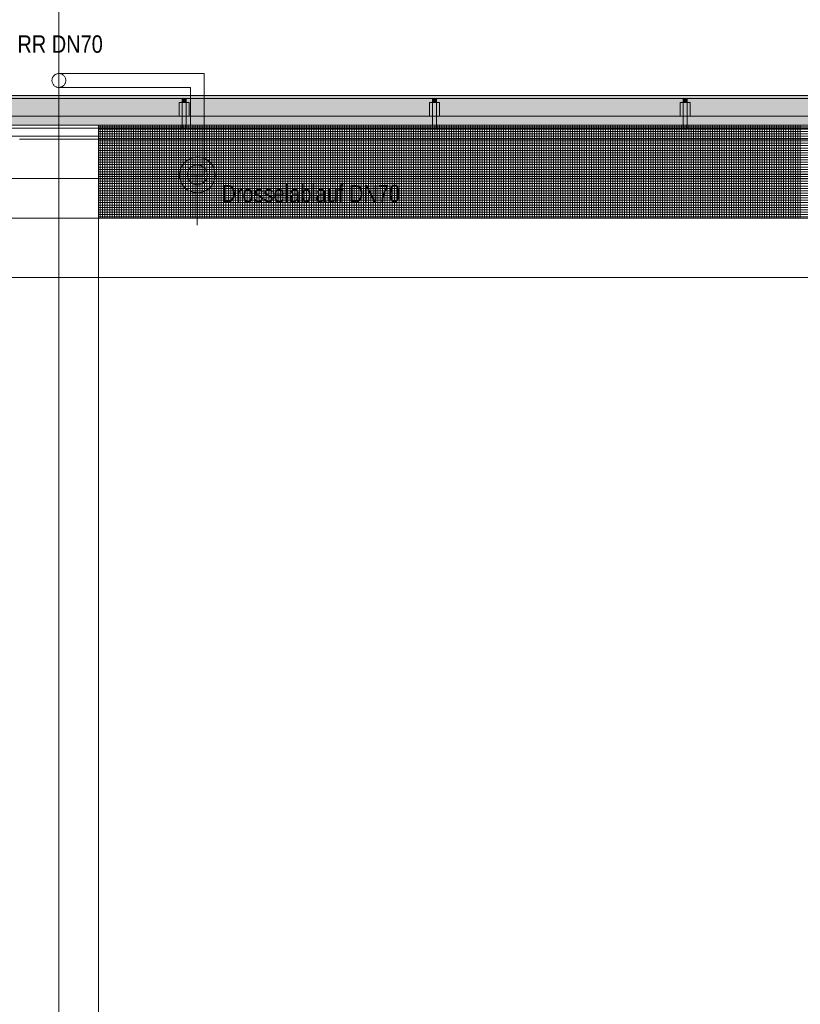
# Model space of a CAD drawing. Extents: x -720 to 300, y 62 to 1112.
# Tile 51 of 60: x -309 to -230, y 916 to 1016. Entities that reach past the tile are written whole.
import ezdxf
from ezdxf.lldxf.tags import DXFTag

# ---------------------------------------------------------------- set-up
doc = ezdxf.new("R2010")
doc.units = 0
doc.layers.get('0').update_dxf_attribs({"lineweight": 13})
for name, color, linetype, lineweight, true_color in [('30 -36 Dächer- 3 Dachbeläge', 9, 'Continuous', 15, 0x808080), ('30 -36 Dächer- 4 Dachbekleidungen', 9, 'Continuous', 9, 0x808080), ('40 -41 Abwasser_Wasser_Gas- 1 Abwasser + sanitäre Anlagen', 7, 'Continuous', 9, 0xff6633), ('60- 61 allgemeine Ausstattung- 4 Terrassen', 9, 'Continuous', 9, 0x808080), ('70 -72 Beschriftung- 1 Beschriftung allgemein', 7, 'Continuous', 9, 0xff6633)]:
    doc.layers.add(name, color=color, linetype=linetype, lineweight=lineweight, true_color=true_color)
doc.layers.add('40 -41 Abwasser_Wasser_Gas- 2 Wasser-1', color=7, linetype='Continuous', lineweight=15)
doc.layers.add('70 -71 Achsen- 1 Gebäudeachsen', color=7, linetype='STRICHPUNKT2-A06DN9U3MF', lineweight=18)
doc.styles.get("Standard").update_dxf_attribs({"font": 'ARIALN.TTF'})
tags = doc.linetypes.add('grob-A06DN9U4MF', pattern=[14, 3, -8, 3]).pattern_tags.tags
tags[8:9] = [DXFTag(74, 4), DXFTag(75, 0), DXFTag(340, '0'), DXFTag(46, 0.0), DXFTag(50, 0.0), DXFTag(44, 0.0), DXFTag(45, 0.0)]
tags[6:7] = [DXFTag(74, 4), DXFTag(75, 0), DXFTag(340, '0'), DXFTag(46, 0.0), DXFTag(50, 0.0), DXFTag(44, 0.0), DXFTag(45, 0.0)]
tags[4:5] = [DXFTag(74, 4), DXFTag(75, 0), DXFTag(340, '0'), DXFTag(46, 0.0), DXFTag(50, 0.0), DXFTag(44, 0.0), DXFTag(45, 0.0)]
tags = doc.linetypes.add('STRICHPUNKT2-A06DN9U3MF', pattern=[12.7, 6.35, -3.175, 0, -3.175]).pattern_tags.tags
tags[10:11] = [DXFTag(74, 4), DXFTag(75, 0), DXFTag(340, '0'), DXFTag(46, 0.0), DXFTag(50, 0.0), DXFTag(44, 0.0), DXFTag(45, 0.0)]
tags[8:9] = [DXFTag(74, 4), DXFTag(75, 0), DXFTag(340, '0'), DXFTag(46, 0.0), DXFTag(50, 0.0), DXFTag(44, 0.0), DXFTag(45, 0.0)]
tags[6:7] = [DXFTag(74, 4), DXFTag(75, 0), DXFTag(340, '0'), DXFTag(46, 0.0), DXFTag(50, 0.0), DXFTag(44, 0.0), DXFTag(45, 0.0)]
tags[4:5] = [DXFTag(74, 4), DXFTag(75, 0), DXFTag(340, '0'), DXFTag(46, 0.0), DXFTag(50, 0.0), DXFTag(44, 0.0), DXFTag(45, 0.0)]

# ---------------------------------------------------------------- blocks, each defined once
blk = doc.blocks.new('Referenz-A06DN9U5MF')
at = {"layer": '30 -36 Dächer- 3 Dachbeläge', "color": 0, "linetype": 'Continuous', "ltscale": 0.15}
for p, q in [((76.456, 1008.312), (-600.45, 1008.312)), ((-600.45, 1005.312), (76.456, 1005.312))]:
    blk.add_line(p, q, dxfattribs=at)
at = {"layer": '30 -36 Dächer- 3 Dachbeläge', "color": 0, "lineweight": 9}
for p, q in [((-292.383, 1007.612), (-292.383, 1008.012)), ((-291.983, 1007.612), (-292.383, 1007.612)), ((-291.983, 1008.012), (-291.983, 1007.612)), ((-267.05, 1007.612), (-267.05, 1008.012)), ((-266.65, 1007.612), (-267.05, 1007.612)), ((-266.65, 1008.012), (-266.65, 1007.612)), ((-241.717, 1007.612), (-241.717, 1008.012)), ((-241.317, 1007.612), (-241.717, 1007.612)), ((-241.317, 1008.012), (-241.317, 1007.612))]:
    blk.add_line(p, q, dxfattribs=at)
at = {"layer": '30 -36 Dächer- 3 Dachbeläge', "color": 0, "lineweight": 0}
for points in [[(-600.45, 1005.312), (-600.45, 1008.312), (76.456, 1006.984)], [(76.456, 1006.984), (-600.45, 1008.312), (76.456, 1008.312)], [(-292.383, 1007.612), (-291.983, 1007.612), (-292.383, 1008.012)], [(-292.383, 1008.012), (-291.983, 1007.612), (-291.983, 1008.012)], [(-267.05, 1007.612), (-266.65, 1007.612), (-267.05, 1008.012)], [(-267.05, 1008.012), (-266.65, 1007.612), (-266.65, 1008.012)], [(-241.717, 1007.612), (-241.317, 1007.612), (-241.717, 1008.012)], [(-241.717, 1008.012), (-241.317, 1007.612), (-241.317, 1008.012)], [(-600.45, 1005.312), (76.456, 1006.984), (76.456, 1005.312)]]:
    blk.add_solid(points, dxfattribs=at)
at = {"layer": '30 -36 Dächer- 4 Dachbekleidungen', "color": 0, "linetype": 'Continuous', "ltscale": 0.13}
for p, q in [((76.456, 1008.012), (-600.45, 1008.012)), ((-292.683, 1006.212), (-292.683, 1007.612)), ((-292.683, 1007.612), (-292.383, 1007.612)), ((-291.983, 1007.612), (-292.383, 1007.612)), ((-292.383, 1007.612), (-292.383, 1006.212)), ((-291.983, 1006.212), (-291.983, 1007.612)), ((-291.683, 1007.612), (-291.983, 1007.612)), ((-291.683, 1006.212), (-291.683, 1007.612)), ((-267.35, 1006.212), (-267.35, 1007.612)), ((-267.35, 1007.612), (-267.05, 1007.612)), ((-266.65, 1007.612), (-267.05, 1007.612)), ((-267.05, 1007.612), (-267.05, 1006.212)), ((-266.65, 1006.212), (-266.65, 1007.612)), ((-266.35, 1007.612), (-266.65, 1007.612)), ((-266.35, 1006.212), (-266.35, 1007.612)), ((-242.017, 1006.212), (-242.017, 1007.612)), ((-242.017, 1007.612), (-241.717, 1007.612)), ((-241.317, 1007.612), (-241.717, 1007.612)), ((-241.717, 1007.612), (-241.717, 1006.212)), ((-241.317, 1006.212), (-241.317, 1007.612)), ((-241.017, 1007.612), (-241.317, 1007.612)), ((-241.017, 1006.212), (-241.017, 1007.612)), ((-600.45, 1006.212), (76.456, 1006.212)), ((-292.383, 1005.012), (-292.383, 1006.212)), ((-291.983, 1006.212), (-291.983, 1005.012)), ((-267.05, 1005.012), (-267.05, 1006.212)), ((-266.65, 1006.212), (-266.65, 1005.012)), ((-241.717, 1005.012), (-241.717, 1006.212)), ((-241.317, 1006.212), (-241.317, 1005.012)), ((76.456, 1005.012), (-600.45, 1005.012)), ((-291.983, 1005.012), (-292.383, 1005.012)), ((-266.65, 1005.012), (-267.05, 1005.012)), ((-241.317, 1005.012), (-241.717, 1005.012)), ((-600.45, 1004.212), (76.456, 1004.212))]:
    blk.add_line(p, q, dxfattribs=at)
at = {"layer": '40 -41 Abwasser_Wasser_Gas- 1 Abwasser + sanitäre Anlagen', "color": 0, "linetype": 'grob-A06DN9U4MF', "ltscale": 0.13}
for p, q in [((-290.15, 1010.532), (-304.85, 1010.532)), ((-304.85, 1010.532), (-304.85, 1009.132)), ((-290.15, 1000.287), (-290.15, 1010.532)), ((-304.85, 1009.132), (-291.55, 1009.132)), ((-291.55, 1009.132), (-291.55, 1000.287)), ((-291.55, 1001.002), (-291.55, 1006.355)), ((-290.15, 1001.002), (-290.15, 1006.355)), ((-291.55, 1000.287), (-290.15, 1000.287)), ((-290.85, 995.199), (-290.85, 1000.287))]:
    blk.add_line(p, q, dxfattribs=at)
at = {"layer": '40 -41 Abwasser_Wasser_Gas- 1 Abwasser + sanitäre Anlagen', "color": 0, "linetype": 'Continuous', "lineweight": 5, "ltscale": 0.13}
for p, q in [((-290.85, 1000.287), (-290.866, 1000.227)), ((-290.866, 1000.227), (-290.834, 1000.227)), ((-290.834, 1000.227), (-290.85, 1000.287))]:
    blk.add_line(p, q, dxfattribs=at)
at = {"layer": '40 -41 Abwasser_Wasser_Gas- 1 Abwasser + sanitäre Anlagen', "color": 0, "lineweight": 0}
for points in [[(-290.85, 1000.287), (-290.866, 1000.227), (-290.85, 1000.227)], [(-290.85, 1000.287), (-290.85, 1000.227), (-290.834, 1000.227)]]:
    blk.add_solid(points, dxfattribs=at)
at = {"layer": '40 -41 Abwasser_Wasser_Gas- 2 Wasser-1', "color": 0, "linetype": 'Continuous', "ltscale": 0.15}
for p, q in [((-305.22, 1010.426), (-305.159, 1010.46)), ((-305.22, 1010.426), (-305.159, 1010.46)), ((-305.159, 1010.46), (-305.096, 1010.487)), ((-305.159, 1010.46), (-305.096, 1010.487)), ((-305.096, 1010.487), (-305.031, 1010.508)), ((-305.096, 1010.487), (-305.031, 1010.508)), ((-305.031, 1010.508), (-304.964, 1010.523)), ((-305.031, 1010.508), (-304.964, 1010.523)), ((-304.964, 1010.523), (-304.896, 1010.531)), ((-304.964, 1010.523), (-304.896, 1010.531)), ((-304.896, 1010.531), (-304.827, 1010.532)), ((-304.896, 1010.531), (-304.827, 1010.532)), ((-304.827, 1010.532), (-304.759, 1010.526)), ((-304.827, 1010.532), (-304.759, 1010.526)), ((-304.759, 1010.526), (-304.691, 1010.514)), ((-304.759, 1010.526), (-304.691, 1010.514)), ((-304.691, 1010.514), (-304.625, 1010.495)), ((-304.691, 1010.514), (-304.625, 1010.495)), ((-304.625, 1010.495), (-304.561, 1010.47)), ((-304.625, 1010.495), (-304.561, 1010.47)), ((-304.561, 1010.47), (-304.5, 1010.438)), ((-304.561, 1010.47), (-304.5, 1010.438)), ((-305.55, 1009.855), (-305.544, 1009.923)), ((-305.55, 1009.855), (-305.544, 1009.923)), ((-305.548, 1009.786), (-305.55, 1009.855)), ((-305.548, 1009.786), (-305.55, 1009.855)), ((-305.541, 1009.718), (-305.548, 1009.786)), ((-305.541, 1009.718), (-305.548, 1009.786)), ((-305.544, 1009.923), (-305.532, 1009.991)), ((-305.544, 1009.923), (-305.532, 1009.991)), ((-305.526, 1009.651), (-305.541, 1009.718)), ((-305.526, 1009.651), (-305.541, 1009.718)), ((-305.532, 1009.991), (-305.513, 1010.057)), ((-305.532, 1009.991), (-305.513, 1010.057)), ((-305.505, 1009.585), (-305.526, 1009.651)), ((-305.505, 1009.585), (-305.526, 1009.651)), ((-305.513, 1010.057), (-305.488, 1010.121)), ((-305.513, 1010.057), (-305.488, 1010.121)), ((-305.478, 1009.522), (-305.505, 1009.585)), ((-305.478, 1009.522), (-305.505, 1009.585)), ((-305.488, 1010.121), (-305.456, 1010.182)), ((-305.488, 1010.121), (-305.456, 1010.182)), ((-305.444, 1009.462), (-305.478, 1009.522)), ((-305.444, 1009.462), (-305.478, 1009.522)), ((-305.456, 1010.182), (-305.419, 1010.24)), ((-305.456, 1010.182), (-305.419, 1010.24)), ((-305.405, 1009.406), (-305.444, 1009.462)), ((-305.405, 1009.406), (-305.444, 1009.462)), ((-305.419, 1010.24), (-305.376, 1010.294)), ((-305.419, 1010.24), (-305.376, 1010.294)), ((-305.376, 1010.294), (-305.328, 1010.343)), ((-305.376, 1010.294), (-305.328, 1010.343)), ((-305.328, 1010.343), (-305.276, 1010.387)), ((-305.328, 1010.343), (-305.276, 1010.387)), ((-305.276, 1010.387), (-305.22, 1010.426)), ((-305.276, 1010.387), (-305.22, 1010.426)), ((-304.5, 1010.438), (-304.442, 1010.401)), ((-304.5, 1010.438), (-304.442, 1010.401)), ((-304.442, 1010.401), (-304.388, 1010.358)), ((-304.442, 1010.401), (-304.388, 1010.358)), ((-304.388, 1010.358), (-304.339, 1010.311)), ((-304.388, 1010.358), (-304.339, 1010.311)), ((-304.339, 1010.311), (-304.295, 1010.258)), ((-304.339, 1010.311), (-304.295, 1010.258)), ((-304.295, 1010.258), (-304.255, 1010.202)), ((-304.295, 1010.258), (-304.255, 1010.202)), ((-304.244, 1009.482), (-304.281, 1009.424)), ((-304.244, 1009.482), (-304.281, 1009.424)), ((-304.255, 1010.202), (-304.222, 1010.142)), ((-304.255, 1010.202), (-304.222, 1010.142)), ((-304.212, 1009.543), (-304.244, 1009.482)), ((-304.212, 1009.543), (-304.244, 1009.482)), ((-304.222, 1010.142), (-304.195, 1010.079)), ((-304.222, 1010.142), (-304.195, 1010.079)), ((-304.187, 1009.607), (-304.212, 1009.543)), ((-304.187, 1009.607), (-304.212, 1009.543)), ((-304.195, 1010.079), (-304.174, 1010.013)), ((-304.195, 1010.079), (-304.174, 1010.013)), ((-304.168, 1009.673), (-304.187, 1009.607)), ((-304.168, 1009.673), (-304.187, 1009.607)), ((-304.174, 1010.013), (-304.159, 1009.946)), ((-304.174, 1010.013), (-304.159, 1009.946)), ((-304.156, 1009.741), (-304.168, 1009.673)), ((-304.156, 1009.741), (-304.168, 1009.673)), ((-304.159, 1009.946), (-304.151, 1009.878)), ((-304.159, 1009.946), (-304.151, 1009.878)), ((-304.15, 1009.809), (-304.156, 1009.741)), ((-304.15, 1009.809), (-304.156, 1009.741)), ((-304.151, 1009.878), (-304.15, 1009.809)), ((-304.151, 1009.878), (-304.15, 1009.809)), ((-305.361, 1009.353), (-305.405, 1009.406)), ((-305.361, 1009.353), (-305.405, 1009.406)), ((-305.311, 1009.306), (-305.361, 1009.353)), ((-305.311, 1009.306), (-305.361, 1009.353)), ((-305.258, 1009.263), (-305.311, 1009.306)), ((-305.258, 1009.263), (-305.311, 1009.306)), ((-305.2, 1009.226), (-305.258, 1009.263)), ((-305.2, 1009.226), (-305.258, 1009.263)), ((-305.139, 1009.194), (-305.2, 1009.226)), ((-305.139, 1009.194), (-305.2, 1009.226)), ((-305.075, 1009.169), (-305.139, 1009.194)), ((-305.075, 1009.169), (-305.139, 1009.194)), ((-305.009, 1009.15), (-305.075, 1009.169)), ((-305.009, 1009.15), (-305.075, 1009.169)), ((-304.941, 1009.138), (-305.009, 1009.15)), ((-304.941, 1009.138), (-305.009, 1009.15)), ((-304.873, 1009.132), (-304.941, 1009.138)), ((-304.873, 1009.132), (-304.941, 1009.138)), ((-304.804, 1009.134), (-304.873, 1009.132)), ((-304.804, 1009.134), (-304.873, 1009.132)), ((-304.736, 1009.141), (-304.804, 1009.134)), ((-304.736, 1009.141), (-304.804, 1009.134)), ((-304.669, 1009.156), (-304.736, 1009.141)), ((-304.669, 1009.156), (-304.736, 1009.141)), ((-304.603, 1009.177), (-304.669, 1009.156)), ((-304.603, 1009.177), (-304.669, 1009.156)), ((-304.54, 1009.204), (-304.603, 1009.177)), ((-304.54, 1009.204), (-304.603, 1009.177)), ((-304.48, 1009.238), (-304.54, 1009.204)), ((-304.48, 1009.238), (-304.54, 1009.204)), ((-304.424, 1009.277), (-304.48, 1009.238)), ((-304.424, 1009.277), (-304.48, 1009.238)), ((-304.371, 1009.321), (-304.424, 1009.277)), ((-304.371, 1009.321), (-304.424, 1009.277)), ((-304.324, 1009.37), (-304.371, 1009.321)), ((-304.324, 1009.37), (-304.371, 1009.321)), ((-304.281, 1009.424), (-304.324, 1009.37)), ((-304.281, 1009.424), (-304.324, 1009.37)), ((-292.164, 1001.518), (-292.278, 1001.383)), ((-292.037, 1001.641), (-292.164, 1001.518)), ((-291.898, 1001.751), (-292.037, 1001.641)), ((-291.75, 1001.846), (-291.898, 1001.751)), ((-291.593, 1001.927), (-291.75, 1001.846)), ((-291.428, 1001.992), (-291.593, 1001.927)), ((-291.259, 1002.04), (-291.428, 1001.992)), ((-291.085, 1002.072), (-291.259, 1002.04)), ((-290.909, 1002.087), (-291.085, 1002.072)), ((-290.732, 1002.084), (-290.909, 1002.087)), ((-290.557, 1002.063), (-290.732, 1002.084)), ((-290.384, 1002.026), (-290.557, 1002.063)), ((-290.216, 1001.972), (-290.384, 1002.026)), ((-290.054, 1001.902), (-290.216, 1001.972)), ((-289.899, 1001.816), (-290.054, 1001.902)), ((-289.754, 1001.716), (-289.899, 1001.816)), ((-289.619, 1001.601), (-289.754, 1001.716)), ((-289.497, 1001.474), (-289.619, 1001.601)), ((-292.626, 1000.581), (-292.646, 1000.405)), ((-292.589, 1000.753), (-292.626, 1000.581)), ((-292.535, 1000.922), (-292.589, 1000.753)), ((-292.464, 1001.084), (-292.535, 1000.922)), ((-292.378, 1001.238), (-292.464, 1001.084)), ((-292.278, 1001.383), (-292.378, 1001.238)), ((-291.816, 1000.546), (-291.837, 1000.45)), ((-291.786, 1000.64), (-291.816, 1000.546)), ((-291.747, 1000.73), (-291.786, 1000.64)), ((-291.699, 1000.816), (-291.747, 1000.73)), ((-291.643, 1000.896), (-291.699, 1000.816)), ((-291.58, 1000.971), (-291.643, 1000.896)), ((-291.509, 1001.039), (-291.58, 1000.971)), ((-291.432, 1001.1), (-291.509, 1001.039)), ((-291.35, 1001.154), (-291.432, 1001.1)), ((-291.263, 1001.198), (-291.35, 1001.154)), ((-291.171, 1001.234), (-291.263, 1001.198)), ((-291.077, 1001.261), (-291.171, 1001.234)), ((-290.98, 1001.279), (-291.077, 1001.261)), ((-290.883, 1001.287), (-290.98, 1001.279)), ((-290.784, 1001.285), (-290.883, 1001.287)), ((-290.687, 1001.274), (-290.784, 1001.285)), ((-290.591, 1001.253), (-290.687, 1001.274)), ((-290.498, 1001.223), (-290.591, 1001.253)), ((-290.408, 1001.184), (-290.498, 1001.223)), ((-290.322, 1001.137), (-290.408, 1001.184)), ((-290.241, 1001.081), (-290.322, 1001.137)), ((-290.166, 1001.017), (-290.241, 1001.081)), ((-290.098, 1000.947), (-290.166, 1001.017)), ((-290.037, 1000.87), (-290.098, 1000.947)), ((-289.984, 1000.787), (-290.037, 1000.87)), ((-289.939, 1000.7), (-289.984, 1000.787)), ((-289.903, 1000.609), (-289.939, 1000.7)), ((-289.876, 1000.515), (-289.903, 1000.609)), ((-289.858, 1000.418), (-289.876, 1000.515)), ((-289.387, 1001.336), (-289.497, 1001.474)), ((-289.291, 1001.187), (-289.387, 1001.336)), ((-289.21, 1001.03), (-289.291, 1001.187)), ((-289.145, 1000.866), (-289.21, 1001.03)), ((-289.097, 1000.696), (-289.145, 1000.866)), ((-289.065, 1000.522), (-289.097, 1000.696)), ((-289.051, 1000.346), (-289.065, 1000.522)), ((-292.646, 1000.405), (-292.649, 1000.229)), ((-292.649, 1000.229), (-292.634, 1000.053)), ((-292.634, 1000.053), (-292.603, 999.879)), ((-292.603, 999.879), (-292.554, 999.709)), ((-292.554, 999.709), (-292.489, 999.545)), ((-292.489, 999.545), (-292.409, 999.387)), ((-291.848, 1000.353), (-291.849, 1000.255)), ((-291.849, 1000.255), (-291.841, 1000.157)), ((-291.837, 1000.45), (-291.848, 1000.353)), ((-291.841, 1000.157), (-291.824, 1000.06)), ((-291.824, 1000.06), (-291.797, 999.966)), ((-291.797, 999.966), (-291.761, 999.875)), ((-291.761, 999.875), (-291.716, 999.787)), ((-291.716, 999.787), (-291.663, 999.705)), ((-291.663, 999.705), (-291.602, 999.628)), ((-291.602, 999.628), (-291.533, 999.558)), ((-291.533, 999.558), (-291.459, 999.494)), ((-290.85, 1000.287), (-290.85, 996.448)), ((-290.267, 999.475), (-290.191, 999.536)), ((-290.191, 999.536), (-290.12, 999.604)), ((-290.12, 999.604), (-290.057, 999.679)), ((-290.057, 999.679), (-290.001, 999.759)), ((-290.001, 999.759), (-289.953, 999.845)), ((-289.953, 999.845), (-289.914, 999.935)), ((-289.914, 999.935), (-289.884, 1000.029)), ((-289.884, 1000.029), (-289.863, 1000.125)), ((-289.863, 1000.125), (-289.852, 1000.222)), ((-289.85, 1000.32), (-289.858, 1000.418)), ((-289.852, 1000.222), (-289.85, 1000.32)), ((-289.236, 999.491), (-289.165, 999.653)), ((-289.165, 999.653), (-289.111, 999.822)), ((-289.111, 999.822), (-289.074, 999.994)), ((-289.074, 999.994), (-289.054, 1000.17)), ((-289.054, 1000.17), (-289.051, 1000.346)), ((-292.409, 999.387), (-292.313, 999.239)), ((-292.313, 999.239), (-292.203, 999.101)), ((-292.203, 999.101), (-292.08, 998.974)), ((-292.08, 998.974), (-291.946, 998.859)), ((-291.946, 998.859), (-291.8, 998.759)), ((-291.8, 998.759), (-291.646, 998.673)), ((-291.646, 998.673), (-291.484, 998.603)), ((-291.484, 998.603), (-291.316, 998.549)), ((-291.459, 999.494), (-291.378, 999.438)), ((-291.378, 999.438), (-291.292, 999.391)), ((-291.316, 998.549), (-291.143, 998.512)), ((-291.292, 999.391), (-291.202, 999.352)), ((-291.202, 999.352), (-291.109, 999.322)), ((-291.143, 998.512), (-290.968, 998.491)), ((-291.109, 999.322), (-291.013, 999.301)), ((-291.013, 999.301), (-290.915, 999.29)), ((-290.915, 999.29), (-290.817, 999.288)), ((-290.817, 999.288), (-290.719, 999.296)), ((-290.719, 999.296), (-290.623, 999.314)), ((-290.623, 999.314), (-290.528, 999.341)), ((-290.615, 998.503), (-290.441, 998.535)), ((-290.528, 999.341), (-290.437, 999.377)), ((-290.441, 998.535), (-290.271, 998.583)), ((-290.437, 999.377), (-290.35, 999.421)), ((-290.35, 999.421), (-290.267, 999.475)), ((-290.271, 998.583), (-290.107, 998.648)), ((-290.107, 998.648), (-289.95, 998.729)), ((-289.95, 998.729), (-289.801, 998.824)), ((-289.801, 998.824), (-289.663, 998.934)), ((-289.663, 998.934), (-289.536, 999.057)), ((-289.536, 999.057), (-289.422, 999.192)), ((-289.422, 999.192), (-289.321, 999.337)), ((-289.321, 999.337), (-289.236, 999.491)), ((-290.968, 998.491), (-290.791, 998.488)), ((-290.791, 998.488), (-290.615, 998.503))]:
    blk.add_line(p, q, dxfattribs=at)
at = {"layer": '40 -41 Abwasser_Wasser_Gas- 2 Wasser-1', "color": 0, "linetype": 'Continuous', "lineweight": 9, "ltscale": 0.13}
for p, q in [((-596.91, 995.912), (76.456, 995.912)), ((76.456, 989.912), (-596.91, 989.912))]:
    blk.add_line(p, q, dxfattribs=at)
at = {"layer": '60- 61 allgemeine Ausstattung- 4 Terrassen', "color": 0}
for p, q in [((-300.85, 1005.312), (-156.85, 1005.312)), ((-300.85, 995.912), (-300.85, 1005.312)), ((-300.85, 1005.162), (-156.85, 1005.162)), ((-300.85, 1004.922), (-156.85, 1004.922)), ((-300.85, 1004.682), (-156.85, 1004.682)), ((-300.67, 995.912), (-300.67, 1005.312)), ((-300.43, 995.912), (-300.43, 1005.312)), ((-300.19, 995.912), (-300.19, 1005.312)), ((-299.95, 995.912), (-299.95, 1005.312)), ((-299.71, 995.912), (-299.71, 1005.312)), ((-299.47, 995.912), (-299.47, 1005.312)), ((-299.23, 995.912), (-299.23, 1005.312)), ((-298.99, 995.912), (-298.99, 1005.312)), ((-298.75, 995.912), (-298.75, 1005.312)), ((-298.51, 995.912), (-298.51, 1005.312)), ((-298.27, 995.912), (-298.27, 1005.312)), ((-298.03, 995.912), (-298.03, 1005.312)), ((-297.79, 995.912), (-297.79, 1005.312)), ((-297.55, 995.912), (-297.55, 1005.312)), ((-297.31, 995.912), (-297.31, 1005.312)), ((-297.07, 995.912), (-297.07, 1005.312)), ((-296.83, 995.912), (-296.83, 1005.312)), ((-296.59, 995.912), (-296.59, 1005.312)), ((-296.35, 995.912), (-296.35, 1005.312)), ((-296.11, 995.912), (-296.11, 1005.312)), ((-295.87, 995.912), (-295.87, 1005.312)), ((-295.63, 995.912), (-295.63, 1005.312)), ((-295.39, 995.912), (-295.39, 1005.312)), ((-295.15, 995.912), (-295.15, 1005.312)), ((-294.91, 995.912), (-294.91, 1005.312)), ((-294.67, 995.912), (-294.67, 1005.312)), ((-294.43, 995.912), (-294.43, 1005.312)), ((-294.19, 995.912), (-294.19, 1005.312)), ((-293.95, 995.912), (-293.95, 1005.312)), ((-293.71, 995.912), (-293.71, 1005.312)), ((-293.47, 995.912), (-293.47, 1005.312)), ((-293.23, 995.912), (-293.23, 1005.312)), ((-292.99, 995.912), (-292.99, 1005.312)), ((-292.75, 995.912), (-292.75, 1005.312)), ((-292.51, 995.912), (-292.51, 1005.312)), ((-292.27, 995.912), (-292.27, 1005.312)), ((-292.03, 995.912), (-292.03, 1005.312)), ((-291.79, 995.912), (-291.79, 1005.312)), ((-291.55, 995.912), (-291.55, 1005.312)), ((-291.31, 995.912), (-291.31, 1005.312)), ((-291.07, 995.912), (-291.07, 1005.312)), ((-290.83, 995.912), (-290.83, 1005.312)), ((-290.59, 995.912), (-290.59, 1005.312)), ((-290.35, 995.912), (-290.35, 1005.312)), ((-290.11, 995.912), (-290.11, 1005.312)), ((-289.87, 995.912), (-289.87, 1005.312)), ((-289.63, 995.912), (-289.63, 1005.312)), ((-289.39, 995.912), (-289.39, 1005.312)), ((-289.15, 995.912), (-289.15, 1005.312)), ((-288.91, 995.912), (-288.91, 1005.312)), ((-288.67, 995.912), (-288.67, 1005.312)), ((-288.43, 995.912), (-288.43, 1005.312)), ((-288.19, 995.912), (-288.19, 1005.312)), ((-287.95, 995.912), (-287.95, 1005.312)), ((-287.71, 995.912), (-287.71, 1005.312)), ((-287.47, 995.912), (-287.47, 1005.312)), ((-287.23, 995.912), (-287.23, 1005.312)), ((-286.99, 995.912), (-286.99, 1005.312)), ((-286.75, 995.912), (-286.75, 1005.312)), ((-286.51, 995.912), (-286.51, 1005.312)), ((-286.27, 995.912), (-286.27, 1005.312)), ((-286.03, 995.912), (-286.03, 1005.312)), ((-285.79, 995.912), (-285.79, 1005.312)), ((-285.55, 995.912), (-285.55, 1005.312)), ((-285.31, 995.912), (-285.31, 1005.312)), ((-285.07, 995.912), (-285.07, 1005.312)), ((-284.83, 995.912), (-284.83, 1005.312)), ((-284.59, 995.912), (-284.59, 1005.312)), ((-284.35, 995.912), (-284.35, 1005.312)), ((-284.11, 995.912), (-284.11, 1005.312)), ((-283.87, 995.912), (-283.87, 1005.312)), ((-283.63, 995.912), (-283.63, 1005.312)), ((-283.39, 995.912), (-283.39, 1005.312)), ((-283.15, 995.912), (-283.15, 1005.312)), ((-282.91, 995.912), (-282.91, 1005.312)), ((-282.67, 995.912), (-282.67, 1005.312)), ((-282.43, 995.912), (-282.43, 1005.312)), ((-282.19, 995.912), (-282.19, 1005.312)), ((-281.95, 995.912), (-281.95, 1005.312)), ((-281.71, 995.912), (-281.71, 1005.312)), ((-281.47, 995.912), (-281.47, 1005.312)), ((-281.23, 995.912), (-281.23, 1005.312)), ((-280.99, 995.912), (-280.99, 1005.312)), ((-280.75, 995.912), (-280.75, 1005.312)), ((-280.51, 995.912), (-280.51, 1005.312)), ((-280.27, 995.912), (-280.27, 1005.312)), ((-280.03, 995.912), (-280.03, 1005.312)), ((-279.79, 995.912), (-279.79, 1005.312)), ((-279.55, 995.912), (-279.55, 1005.312)), ((-279.31, 995.912), (-279.31, 1005.312)), ((-279.07, 995.912), (-279.07, 1005.312)), ((-278.83, 995.912), (-278.83, 1005.312)), ((-278.59, 995.912), (-278.59, 1005.312)), ((-278.35, 995.912), (-278.35, 1005.312)), ((-278.11, 995.912), (-278.11, 1005.312)), ((-277.87, 995.912), (-277.87, 1005.312)), ((-277.63, 995.912), (-277.63, 1005.312)), ((-277.39, 995.912), (-277.39, 1005.312)), ((-277.15, 995.912), (-277.15, 1005.312)), ((-276.91, 995.912), (-276.91, 1005.312)), ((-276.67, 995.912), (-276.67, 1005.312)), ((-276.43, 995.912), (-276.43, 1005.312)), ((-276.19, 995.912), (-276.19, 1005.312)), ((-275.95, 995.912), (-275.95, 1005.312)), ((-275.71, 995.912), (-275.71, 1005.312)), ((-275.47, 995.912), (-275.47, 1005.312)), ((-275.23, 995.912), (-275.23, 1005.312)), ((-274.99, 995.912), (-274.99, 1005.312)), ((-274.75, 995.912), (-274.75, 1005.312)), ((-274.51, 995.912), (-274.51, 1005.312)), ((-274.27, 995.912), (-274.27, 1005.312)), ((-274.03, 995.912), (-274.03, 1005.312)), ((-273.79, 995.912), (-273.79, 1005.312)), ((-273.55, 995.912), (-273.55, 1005.312)), ((-273.31, 995.912), (-273.31, 1005.312)), ((-273.07, 995.912), (-273.07, 1005.312)), ((-272.83, 995.912), (-272.83, 1005.312)), ((-272.59, 995.912), (-272.59, 1005.312)), ((-272.35, 995.912), (-272.35, 1005.312)), ((-272.11, 995.912), (-272.11, 1005.312)), ((-271.87, 995.912), (-271.87, 1005.312)), ((-271.63, 995.912), (-271.63, 1005.312)), ((-271.39, 995.912), (-271.39, 1005.312)), ((-271.15, 995.912), (-271.15, 1005.312)), ((-270.91, 995.912), (-270.91, 1005.312)), ((-270.67, 995.912), (-270.67, 1005.312)), ((-270.43, 995.912), (-270.43, 1005.312)), ((-270.19, 995.912), (-270.19, 1005.312)), ((-269.95, 995.912), (-269.95, 1005.312)), ((-269.71, 995.912), (-269.71, 1005.312)), ((-269.47, 995.912), (-269.47, 1005.312)), ((-269.23, 995.912), (-269.23, 1005.312)), ((-268.99, 995.912), (-268.99, 1005.312)), ((-268.75, 995.912), (-268.75, 1005.312)), ((-268.51, 995.912), (-268.51, 1005.312)), ((-268.27, 995.912), (-268.27, 1005.312)), ((-268.03, 995.912), (-268.03, 1005.312)), ((-267.79, 995.912), (-267.79, 1005.312)), ((-267.55, 995.912), (-267.55, 1005.312)), ((-267.31, 995.912), (-267.31, 1005.312)), ((-267.07, 995.912), (-267.07, 1005.312)), ((-266.83, 995.912), (-266.83, 1005.312)), ((-266.59, 995.912), (-266.59, 1005.312)), ((-266.35, 995.912), (-266.35, 1005.312)), ((-266.11, 995.912), (-266.11, 1005.312)), ((-265.87, 995.912), (-265.87, 1005.312)), ((-265.63, 995.912), (-265.63, 1005.312)), ((-265.39, 995.912), (-265.39, 1005.312)), ((-265.15, 995.912), (-265.15, 1005.312)), ((-264.91, 995.912), (-264.91, 1005.312)), ((-264.67, 995.912), (-264.67, 1005.312)), ((-264.43, 995.912), (-264.43, 1005.312)), ((-264.19, 995.912), (-264.19, 1005.312)), ((-263.95, 995.912), (-263.95, 1005.312)), ((-263.71, 995.912), (-263.71, 1005.312)), ((-263.47, 995.912), (-263.47, 1005.312)), ((-263.23, 995.912), (-263.23, 1005.312)), ((-262.99, 995.912), (-262.99, 1005.312)), ((-262.75, 995.912), (-262.75, 1005.312)), ((-262.51, 995.912), (-262.51, 1005.312)), ((-262.27, 995.912), (-262.27, 1005.312)), ((-262.03, 995.912), (-262.03, 1005.312)), ((-261.79, 995.912), (-261.79, 1005.312)), ((-261.55, 995.912), (-261.55, 1005.312)), ((-261.31, 995.912), (-261.31, 1005.312)), ((-261.07, 995.912), (-261.07, 1005.312)), ((-260.83, 995.912), (-260.83, 1005.312)), ((-260.59, 995.912), (-260.59, 1005.312)), ((-260.35, 995.912), (-260.35, 1005.312)), ((-260.11, 995.912), (-260.11, 1005.312)), ((-259.87, 995.912), (-259.87, 1005.312)), ((-259.63, 995.912), (-259.63, 1005.312)), ((-259.39, 995.912), (-259.39, 1005.312)), ((-259.15, 995.912), (-259.15, 1005.312)), ((-258.91, 995.912), (-258.91, 1005.312)), ((-258.67, 995.912), (-258.67, 1005.312)), ((-258.43, 995.912), (-258.43, 1005.312)), ((-258.19, 995.912), (-258.19, 1005.312)), ((-257.95, 995.912), (-257.95, 1005.312)), ((-257.71, 995.912), (-257.71, 1005.312)), ((-257.47, 995.912), (-257.47, 1005.312)), ((-257.23, 995.912), (-257.23, 1005.312)), ((-256.99, 995.912), (-256.99, 1005.312)), ((-256.75, 995.912), (-256.75, 1005.312)), ((-256.51, 995.912), (-256.51, 1005.312)), ((-256.27, 995.912), (-256.27, 1005.312)), ((-256.03, 995.912), (-256.03, 1005.312)), ((-255.79, 995.912), (-255.79, 1005.312)), ((-255.55, 995.912), (-255.55, 1005.312)), ((-255.31, 995.912), (-255.31, 1005.312)), ((-255.07, 995.912), (-255.07, 1005.312)), ((-254.83, 995.912), (-254.83, 1005.312)), ((-254.59, 995.912), (-254.59, 1005.312)), ((-254.35, 995.912), (-254.35, 1005.312)), ((-254.11, 995.912), (-254.11, 1005.312)), ((-253.87, 995.912), (-253.87, 1005.312)), ((-253.63, 995.912), (-253.63, 1005.312)), ((-253.39, 995.912), (-253.39, 1005.312)), ((-253.15, 995.912), (-253.15, 1005.312)), ((-252.91, 995.912), (-252.91, 1005.312)), ((-252.67, 995.912), (-252.67, 1005.312)), ((-252.43, 995.912), (-252.43, 1005.312)), ((-252.19, 995.912), (-252.19, 1005.312)), ((-251.95, 995.912), (-251.95, 1005.312)), ((-251.71, 995.912), (-251.71, 1005.312)), ((-251.47, 995.912), (-251.47, 1005.312)), ((-251.23, 995.912), (-251.23, 1005.312)), ((-250.99, 995.912), (-250.99, 1005.312)), ((-250.75, 995.912), (-250.75, 1005.312)), ((-250.51, 995.912), (-250.51, 1005.312)), ((-250.27, 995.912), (-250.27, 1005.312)), ((-250.03, 995.912), (-250.03, 1005.312)), ((-249.79, 995.912), (-249.79, 1005.312)), ((-249.55, 995.912), (-249.55, 1005.312)), ((-249.31, 995.912), (-249.31, 1005.312)), ((-249.07, 995.912), (-249.07, 1005.312)), ((-248.83, 995.912), (-248.83, 1005.312)), ((-248.59, 995.912), (-248.59, 1005.312)), ((-248.35, 995.912), (-248.35, 1005.312)), ((-248.11, 995.912), (-248.11, 1005.312)), ((-247.87, 995.912), (-247.87, 1005.312)), ((-247.63, 995.912), (-247.63, 1005.312)), ((-247.39, 995.912), (-247.39, 1005.312)), ((-247.15, 995.912), (-247.15, 1005.312)), ((-246.91, 995.912), (-246.91, 1005.312)), ((-246.67, 995.912), (-246.67, 1005.312)), ((-246.43, 995.912), (-246.43, 1005.312)), ((-246.19, 995.912), (-246.19, 1005.312)), ((-245.95, 995.912), (-245.95, 1005.312)), ((-245.71, 995.912), (-245.71, 1005.312)), ((-245.47, 995.912), (-245.47, 1005.312)), ((-245.23, 995.912), (-245.23, 1005.312)), ((-244.99, 995.912), (-244.99, 1005.312)), ((-244.75, 995.912), (-244.75, 1005.312)), ((-244.51, 995.912), (-244.51, 1005.312)), ((-244.27, 995.912), (-244.27, 1005.312)), ((-244.03, 995.912), (-244.03, 1005.312)), ((-243.79, 995.912), (-243.79, 1005.312)), ((-243.55, 995.912), (-243.55, 1005.312)), ((-243.31, 995.912), (-243.31, 1005.312)), ((-243.07, 995.912), (-243.07, 1005.312)), ((-242.83, 995.912), (-242.83, 1005.312)), ((-242.59, 995.912), (-242.59, 1005.312)), ((-242.35, 995.912), (-242.35, 1005.312)), ((-242.11, 995.912), (-242.11, 1005.312)), ((-241.87, 995.912), (-241.87, 1005.312)), ((-241.63, 995.912), (-241.63, 1005.312)), ((-241.39, 995.912), (-241.39, 1005.312)), ((-241.15, 995.912), (-241.15, 1005.312)), ((-240.91, 995.912), (-240.91, 1005.312)), ((-240.67, 995.912), (-240.67, 1005.312)), ((-240.43, 995.912), (-240.43, 1005.312)), ((-240.19, 995.912), (-240.19, 1005.312)), ((-239.95, 995.912), (-239.95, 1005.312)), ((-239.71, 995.912), (-239.71, 1005.312)), ((-239.47, 995.912), (-239.47, 1005.312)), ((-239.23, 995.912), (-239.23, 1005.312)), ((-238.99, 995.912), (-238.99, 1005.312)), ((-238.75, 995.912), (-238.75, 1005.312)), ((-238.51, 995.912), (-238.51, 1005.312)), ((-238.27, 995.912), (-238.27, 1005.312)), ((-238.03, 995.912), (-238.03, 1005.312)), ((-237.79, 995.912), (-237.79, 1005.312)), ((-237.55, 995.912), (-237.55, 1005.312)), ((-237.31, 995.912), (-237.31, 1005.312)), ((-237.07, 995.912), (-237.07, 1005.312)), ((-236.83, 995.912), (-236.83, 1005.312)), ((-236.59, 995.912), (-236.59, 1005.312)), ((-236.35, 995.912), (-236.35, 1005.312)), ((-236.11, 995.912), (-236.11, 1005.312)), ((-235.87, 995.912), (-235.87, 1005.312)), ((-235.63, 995.912), (-235.63, 1005.312)), ((-235.39, 995.912), (-235.39, 1005.312)), ((-235.15, 995.912), (-235.15, 1005.312)), ((-234.91, 995.912), (-234.91, 1005.312)), ((-234.67, 995.912), (-234.67, 1005.312)), ((-234.43, 995.912), (-234.43, 1005.312)), ((-234.19, 995.912), (-234.19, 1005.312)), ((-233.95, 995.912), (-233.95, 1005.312)), ((-233.71, 995.912), (-233.71, 1005.312)), ((-233.47, 995.912), (-233.47, 1005.312)), ((-233.23, 995.912), (-233.23, 1005.312)), ((-232.99, 995.912), (-232.99, 1005.312)), ((-232.75, 995.912), (-232.75, 1005.312)), ((-232.51, 995.912), (-232.51, 1005.312)), ((-232.27, 995.912), (-232.27, 1005.312)), ((-232.03, 995.912), (-232.03, 1005.312)), ((-231.79, 995.912), (-231.79, 1005.312)), ((-231.55, 995.912), (-231.55, 1005.312)), ((-231.31, 995.912), (-231.31, 1005.312)), ((-231.07, 995.912), (-231.07, 1005.312)), ((-230.83, 995.912), (-230.83, 1005.312)), ((-230.59, 995.912), (-230.59, 1005.312)), ((-230.35, 995.912), (-230.35, 1005.312)), ((-230.11, 995.912), (-230.11, 1005.312)), ((-229.87, 995.912), (-229.87, 1005.312)), ((-300.85, 1004.442), (-156.85, 1004.442)), ((-300.85, 1004.202), (-156.85, 1004.202)), ((-300.85, 1003.962), (-156.85, 1003.962)), ((-300.85, 1003.722), (-156.85, 1003.722)), ((-300.85, 1003.482), (-156.85, 1003.482)), ((-300.85, 1003.242), (-156.85, 1003.242)), ((-300.85, 1003.002), (-156.85, 1003.002)), ((-300.85, 1002.762), (-156.85, 1002.762)), ((-300.85, 1002.522), (-156.85, 1002.522)), ((-300.85, 1002.282), (-156.85, 1002.282)), ((-300.85, 1002.042), (-156.85, 1002.042)), ((-300.85, 1001.802), (-156.85, 1001.802)), ((-300.85, 1001.562), (-156.85, 1001.562)), ((-300.85, 1001.322), (-156.85, 1001.322)), ((-300.85, 1001.082), (-156.85, 1001.082)), ((-300.85, 1000.842), (-156.85, 1000.842)), ((-300.85, 1000.602), (-156.85, 1000.602)), ((-300.85, 1000.362), (-156.85, 1000.362)), ((-300.85, 1000.122), (-156.85, 1000.122)), ((-300.85, 999.882), (-156.85, 999.882)), ((-300.85, 999.642), (-156.85, 999.642)), ((-300.85, 999.402), (-156.85, 999.402)), ((-300.85, 999.162), (-156.85, 999.162)), ((-300.85, 998.922), (-156.85, 998.922)), ((-300.85, 998.682), (-156.85, 998.682)), ((-300.85, 998.442), (-156.85, 998.442)), ((-300.85, 998.202), (-156.85, 998.202)), ((-300.85, 997.962), (-156.85, 997.962)), ((-300.85, 997.722), (-156.85, 997.722)), ((-300.85, 997.482), (-156.85, 997.482)), ((-300.85, 997.242), (-156.85, 997.242)), ((-300.85, 997.002), (-156.85, 997.002)), ((-300.85, 996.762), (-156.85, 996.762)), ((-300.85, 996.522), (-156.85, 996.522)), ((-300.85, 996.282), (-156.85, 996.282)), ((-300.85, 996.042), (-156.85, 996.042)), ((-156.85, 995.912), (-300.85, 995.912))]:
    blk.add_line(p, q, dxfattribs=at)
at = {"layer": '60- 61 allgemeine Ausstattung- 4 Terrassen', "color": 0, "linetype": 'Continuous', "ltscale": 0.13}
for p, q in [((-308.85, 1003.912), (-300.85, 1003.912)), ((-300.85, 1003.912), (-300.85, 770.912)), ((-300.85, 1003.912), (-156.85, 1003.912)), ((-300.85, 1000.312), (-300.85, 1003.912)), ((-156.85, 1000.312), (-300.85, 1000.312))]:
    blk.add_line(p, q, dxfattribs=at)
at = {"layer": '70 -71 Achsen- 1 Gebäudeachsen', "color": 0, "linetype": 'STRICHPUNKT2-A06DN9U3MF', "ltscale": 0.18}
for p, q in [((-304.85, 1084.852), (-304.85, 85.412)), ((-682.489, 999.912), (76.456, 999.912))]:
    blk.add_line(p, q, dxfattribs=at)
at = {"layer": '70 -72 Beschriftung- 1 Beschriftung allgemein', "color": 0, "linetype": 'Continuous', "ltscale": 0.13, "char_height": 1.76205, "attachment_point": 1}
for s, insert in [('{\\fArial Narrow;RR DN70}', (-309.041, 1014.393)), ('{\\fArial Narrow;RR DN70}', (-309.041, 1014.393)), ('{\\fArial Narrow;Drosselablauf DN70}', (-288.407, 999.268))]:
    blk.add_mtext(s, dxfattribs=dict(at, insert=insert))

msp = doc.modelspace()

# ---------------------------------------------------------------- block references
at = {"color": 8, "lineweight": 13, "ltscale": 0.13, "true_color": 0x808080}
msp.add_blockref('Referenz-A06DN9U5MF', (0, 0), dxfattribs=at)

doc.saveas('drawing.dxf')
